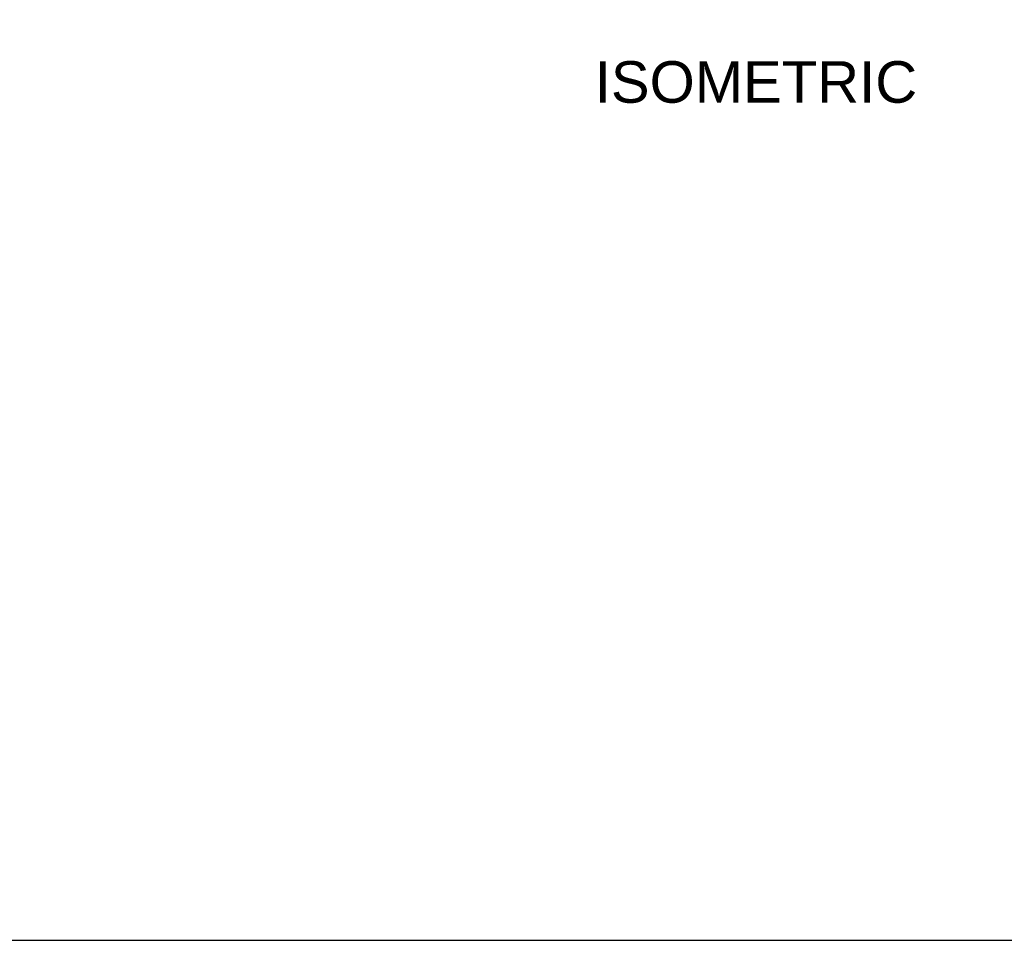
# Model space of a CAD drawing. Header units: inches. Extents: x 0 to 100, y 0 to 75.
# Tile 3 of 14: x 53 to 76, y 0 to 22. Entities that reach past the tile are written whole.
import ezdxf
from ezdxf import colors
from ezdxf.entities.mleader import LeaderData, LeaderLine
from ezdxf.enums import TextEntityAlignment as Align
from ezdxf.math import Vec2, Vec3

# ---------------------------------------------------------------- set-up
doc = ezdxf.new("R2010")
doc.units = ezdxf.units.IN
doc.header["$MEASUREMENT"] = 0
doc.layers.add('Default', color=7, linetype='Continuous')
doc.styles.add('SEACAD_Arial', font='arial.ttf')

# ---------------------------------------------------------------- blocks, each defined once
blk = doc.blocks.new('_DOT')
at = {"color": 0}
blk.add_line((0, 0), (-1, 0), dxfattribs=at)
at = {"color": 0, "const_width": 0.333}
blk.add_lwpolyline([(-0.1665, 0, 1), (0.1665, 0, 1)], format="xyb", close=True, dxfattribs=at)
blk = doc.blocks.new('Block222')
at = {"layer": 'Default', "color": 7, "linetype": 'Continuous'}
ml = blk.add_multileader_mtext('Standard', dxfattribs=at)
ml.set_content('{\\pxsm0.9;\\fArial|b1||i0||c0|p34;\\W1.;SDC243U24BK\\P}', color=7)
ml.set_leader_properties()
ml.set_arrow_properties(name='DOT')
ml.build(insert=Vec2(0, 0))
ml.multileader.update_dxf_attribs({"leader_type": 0, "dogleg_length": 0, "arrow_head_size": 2.25})
ctx = ml.context
ctx.base_point, ctx.char_height, ctx.arrow_head_size, ctx.landing_gap_size = Vec3(151.269, -85.88), 2.25, 2.25, 0.787
ctx.text_align_type = 1
notes = []
notes.append((ctx, [(0, (0, 0, 0), (0, 0), (1, 0), 1, [])]))
ctx.mtext.insert, ctx.mtext.alignment = Vec3(162.383, -84.733), 2
for ctx, leaders in notes:
    for number, flags, end, landing, length, lines in leaders:
        leader = LeaderData()
        leader.index, (leader.has_last_leader_line, leader.has_dogleg_vector, leader.attachment_direction) = number, flags
        leader.last_leader_point, leader.dogleg_vector, leader.dogleg_length = Vec3(end), Vec3(landing), length
        for number, points, colour, breaks in lines:
            line = LeaderLine()
            line.index, line.vertices, line.color, line.breaks = number, Vec3.list(points), colors.encode_raw_color(colour), breaks
            leader.lines.append(line)
        ctx.leaders.append(leader)

msp = doc.modelspace()

# ---------------------------------------------------------------- linework, layer by layer
at = {"layer": 'Default', "color": 7, "linetype": 'Continuous'}
msp.add_line((0, 0), (99.938, 0), dxfattribs=at)

# ---------------------------------------------------------------- block references
at = {"layer": 'Default', "color": 7, "xscale": 0.38, "yscale": 0.38, "zscale": 0.38}
msp.add_blockref('Block222', (33.641, 33.505), dxfattribs=at)

# ---------------------------------------------------------------- texts
at = {"layer": 'Default', "color": 7, "linetype": 'Continuous', "style": 'SEACAD_Arial'}
msp.add_text('ISOMETRIC', height=1, dxfattribs=at).set_placement((66.483, 21.152), align=Align.TOP_LEFT)

doc.saveas('drawing.dxf')
